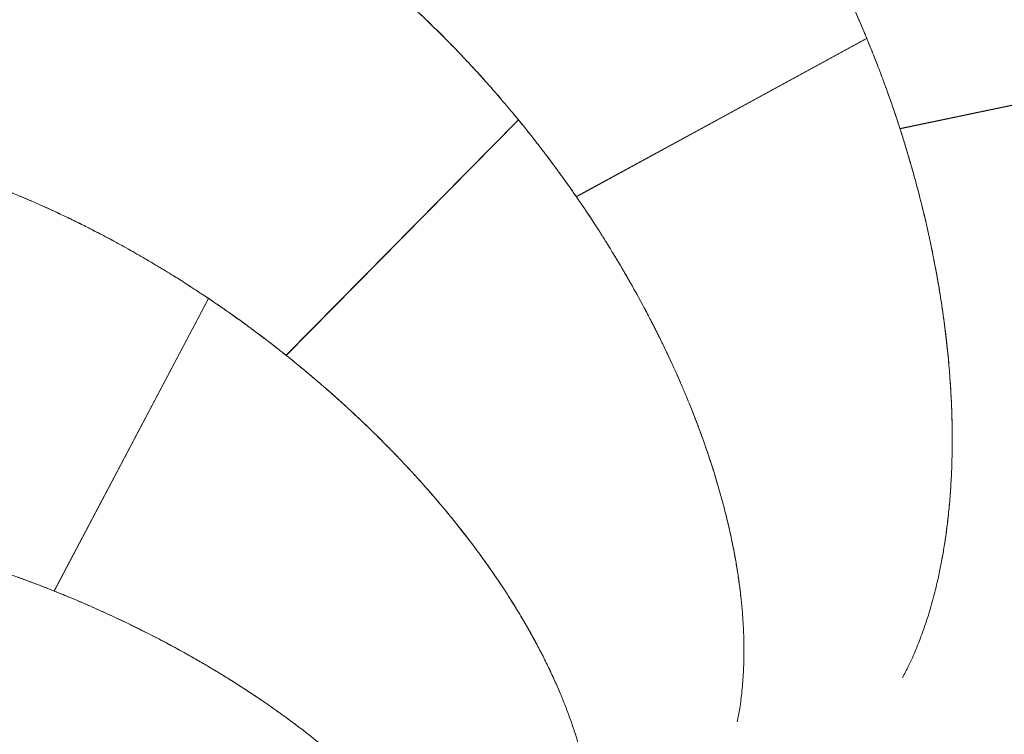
# Model space of a CAD drawing. Extents: x 5459245 to 5462690, y 5971016 to 5972523.
# Tile 48 of 198: x 5462441.603 to 5462442.209, y 5972214.331 to 5972214.771. Entities that reach past the tile are written whole.
import ezdxf

# ---------------------------------------------------------------- set-up
doc = ezdxf.new("R2010")
doc.units = 0
doc.layers.add('A_MAŁA ARCHITEKTURA', color=195, linetype='CONTINUOUS', lineweight=9)
doc.layers.add('ADT CCTV', color=102, linetype='CONTINUOUS')

# ---------------------------------------------------------------- blocks, each defined once
blk = doc.blocks.new('MEGA')
at = {"layer": 'A_MAŁA ARCHITEKTURA'}
for p, q in [((5462444.12677, 5972219.62936), (5462443.92356, 5972219.61601)), ((5462444.12677, 5972219.62929), (5462443.92357, 5972219.61595)), ((5462444.12571, 5972219.62929), (5462443.92373, 5972219.61602)), ((5462444.12573, 5972219.62929), (5462444.12677, 5972219.62936)), ((5462443.92464, 5972219.61608), (5462443.92479, 5972219.61603)), ((5462443.92476, 5972219.61609), (5462443.9249, 5972219.61603)), ((5462443.92511, 5972219.61611), (5462443.92525, 5972219.61606)), ((5462444.32039, 5972219.52438), (5462444.12199, 5972219.57028)), ((5462444.32041, 5972219.52444), (5462444.122, 5972219.57035)), ((5462444.31939, 5972219.52468), (5462444.12216, 5972219.57031)), ((5462444.12305, 5972219.5701), (5462444.12318, 5972219.57001)), ((5462444.12316, 5972219.57008), (5462444.12329, 5972219.56998)), ((5462444.12351, 5972219.57), (5462444.12363, 5972219.5699)), ((5462444.31939, 5972219.52468), (5462444.32041, 5972219.52444)), ((5462444.47545, 5972219.36803), (5462444.29876, 5972219.46927)), ((5462444.47549, 5972219.36808), (5462444.29879, 5972219.46933)), ((5462444.47459, 5972219.3686), (5462444.29894, 5972219.46924)), ((5462444.29973, 5972219.46879), (5462444.29982, 5972219.46866)), ((5462444.29983, 5972219.46873), (5462444.29992, 5972219.4686)), ((5462444.30014, 5972219.46856), (5462444.30023, 5972219.46843)), ((5462444.47459, 5972219.3686), (5462444.47549, 5972219.36808)), ((5462444.57876, 5972219.17355), (5462444.43884, 5972219.3215)), ((5462444.57882, 5972219.17359), (5462444.43888, 5972219.32155)), ((5462444.5781, 5972219.17435), (5462444.439, 5972219.32143)), ((5462444.43963, 5972219.32076), (5462444.43968, 5972219.32062)), ((5462444.43971, 5972219.32068), (5462444.43975, 5972219.32054)), ((5462444.43995, 5972219.32043), (5462444.44, 5972219.32028))]:
    blk.add_line(p, q, dxfattribs=at)
for points, knots in [([(5462444.12677, 5972219.62936), (5462444.12692, 5972219.63363), (5462444.12721, 5972219.64183), (5462444.12737, 5972219.65362), (5462444.12736, 5972219.6651), (5462444.12715, 5972219.67674), (5462444.12674, 5972219.68865), (5462444.12611, 5972219.70074), (5462444.12536, 5972219.71153), (5462444.12454, 5972219.72117), (5462444.12373, 5972219.72935), (5462444.12284, 5972219.73734), (5462444.12188, 5972219.74512), (5462444.12084, 5972219.7527), (5462444.11974, 5972219.76008), (5462444.11858, 5972219.76726), (5462444.11699, 5972219.7764), (5462444.11487, 5972219.78739), (5462444.1121, 5972219.80008), (5462444.10914, 5972219.81227), (5462444.10599, 5972219.82398), (5462444.1026, 5972219.83541), (5462444.09901, 5972219.84649), (5462444.09522, 5972219.85722), (5462444.09129, 5972219.86742), (5462444.08722, 5972219.8772), (5462444.083, 5972219.88656), (5462444.07763, 5972219.89762), (5462444.07095, 5972219.91004), (5462444.0628, 5972219.92339), (5462444.05426, 5972219.93569), (5462444.04531, 5972219.947), (5462444.03595, 5972219.95731), (5462444.02626, 5972219.96651), (5462444.01624, 5972219.97461), (5462444.00592, 5972219.9816), (5462443.99532, 5972219.98744), (5462443.98452, 5972219.99209), (5462443.97353, 5972219.99556), (5462443.96237, 5972219.99781), (5462443.95112, 5972219.99893), (5462443.94357, 5972219.99866), (5462443.93982, 5972219.99853)], [0, 0, 0, 0, 0.0213972, 0.0411591, 0.0592855, 0.0792789, 0.1000592, 0.1198733, 0.141168, 0.1556784, 0.1699333, 0.1839327, 0.1976766, 0.211165, 0.224398, 0.2373756, 0.2500978, 0.2744275, 0.2983038, 0.3217267, 0.3446963, 0.3672129, 0.3906126, 0.4130708, 0.4352577, 0.4571737, 0.4788188, 0.5001934, 0.5365127, 0.5723565, 0.6077258, 0.6433165, 0.6792622, 0.7149141, 0.7502736, 0.7861858, 0.8219482, 0.8575626, 0.8931887, 0.9289248, 0.9646467, 1, 1, 1, 1]), ([(5462443.94404, 5972219.99858), (5462443.94549, 5972219.99866), (5462443.95073, 5972219.99893), (5462443.95969, 5972219.99814), (5462443.97041, 5972219.9963), (5462443.98053, 5972219.99344), (5462443.99006, 5972219.98981), (5462443.99945, 5972219.98527), (5462444.00864, 5972219.97984), (5462444.01761, 5972219.97354), (5462444.02634, 5972219.96638), (5462444.03489, 5972219.95833), (5462444.04284, 5972219.94979), (5462444.05023, 5972219.94088), (5462444.05708, 5972219.93171), (5462444.06373, 5972219.92184), (5462444.07012, 5972219.91137), (5462444.07548, 5972219.90165), (5462444.07993, 5972219.89293), (5462444.08358, 5972219.88528), (5462444.08714, 5972219.87734), (5462444.0906, 5972219.86911), (5462444.09394, 5972219.86059), (5462444.09736, 5972219.85124), (5462444.10083, 5972219.84098), (5462444.10432, 5972219.82974), (5462444.10763, 5972219.81801), (5462444.11075, 5972219.8058), (5462444.11359, 5972219.79343), (5462444.11578, 5972219.78272), (5462444.11744, 5972219.77381), (5462444.11871, 5972219.76651), (5462444.11991, 5972219.75901), (5462444.12104, 5972219.75133), (5462444.1221, 5972219.74345), (5462444.12307, 5972219.73538), (5462444.12396, 5972219.72713), (5462444.12484, 5972219.71786), (5462444.12567, 5972219.70746), (5462444.1264, 5972219.69581), (5462444.12692, 5972219.68413), (5462444.12725, 5972219.67242), (5462444.12739, 5972219.6606), (5462444.12733, 5972219.64876), (5462444.12711, 5972219.63894), (5462444.12686, 5972219.63131), (5462444.12667, 5972219.6269), (5462444.12653, 5972219.62381), (5462444.12645, 5972219.62216), (5462444.12636, 5972219.62048), (5462444.12627, 5972219.61878), (5462444.12619, 5972219.61733), (5462444.1261, 5972219.61584), (5462444.12599, 5972219.61397), (5462444.12581, 5972219.6111), (5462444.12555, 5972219.60716), (5462444.12515, 5972219.60173), (5462444.12464, 5972219.59554), (5462444.12406, 5972219.58926), (5462444.12352, 5972219.5838), (5462444.123, 5972219.57895), (5462444.1225, 5972219.57451), (5462444.12216, 5972219.57169), (5462444.122, 5972219.57035)], [0, 0, 0, 0, 0.012511, 0.045423, 0.078322, 0.106997, 0.135756, 0.164599, 0.193529, 0.222051, 0.250759, 0.279654, 0.308736, 0.334114, 0.359739, 0.385612, 0.411733, 0.437377, 0.45394, 0.470663, 0.487546, 0.504589, 0.521793, 0.539157, 0.559828, 0.580883, 0.60232, 0.62414, 0.646343, 0.667275, 0.679329, 0.691592, 0.704066, 0.716748, 0.729641, 0.742743, 0.756056, 0.769578, 0.787258, 0.805647, 0.824745, 0.842192, 0.860412, 0.87977, 0.897151, 0.905817, 0.915036, 0.917541, 0.920085, 0.922666, 0.925285, 0.927942, 0.929372, 0.93215, 0.936569, 0.942631, 0.950334, 0.961644, 0.97125, 0.979394, 0.9869, 0.993769, 1, 1, 1, 1]), ([(5462443.737, 5972219.95697), (5462443.73754, 5972219.95666), (5462443.74201, 5972219.9541), (5462443.7504, 5972219.94822), (5462443.76216, 5972219.93924), (5462443.77383, 5972219.92906), (5462443.78528, 5972219.91792), (5462443.79651, 5972219.90582), (5462443.80759, 5972219.89268), (5462443.8168, 5972219.88068), (5462443.82419, 5972219.87035), (5462443.82985, 5972219.86207), (5462443.83547, 5972219.85344), (5462443.84106, 5972219.84443), (5462443.84662, 5972219.83504), (5462443.85198, 5972219.82551), (5462443.85774, 5972219.81481), (5462443.86387, 5972219.80277), (5462443.87047, 5972219.78893), (5462443.87701, 5972219.77428), (5462443.88216, 5972219.76188), (5462443.88602, 5972219.75208), (5462443.88868, 5972219.7451), (5462443.89133, 5972219.73792), (5462443.89395, 5972219.73055), (5462443.89644, 5972219.7233), (5462443.89876, 5972219.71627), (5462443.90096, 5972219.7094), (5462443.90313, 5972219.70235), (5462443.90528, 5972219.69512), (5462443.90723, 5972219.68827), (5462443.90886, 5972219.68234), (5462443.91024, 5972219.67719), (5462443.91153, 5972219.67223), (5462443.91287, 5972219.66691), (5462443.91425, 5972219.66124), (5462443.91572, 5972219.65495), (5462443.91725, 5972219.64816), (5462443.91878, 5972219.64105), (5462443.92015, 5972219.63432), (5462443.92132, 5972219.62833), (5462443.92226, 5972219.62333), (5462443.92298, 5972219.61934), (5462443.92339, 5972219.61701), (5462443.92356, 5972219.61601)], [0, 0, 0, 0, 0.006455, 0.05316, 0.100258, 0.14794, 0.195202, 0.24177, 0.289219, 0.33755, 0.363219, 0.389002, 0.415191, 0.441788, 0.468793, 0.496205, 0.521963, 0.556823, 0.592898, 0.630187, 0.668691, 0.685379, 0.702257, 0.719574, 0.737329, 0.755149, 0.771234, 0.787043, 0.803479, 0.82054, 0.837363, 0.850853, 0.86142, 0.872763, 0.884882, 0.897777, 0.911447, 0.927634, 0.943885, 0.959612, 0.973087, 0.98431, 0.993281, 1, 1, 1, 1]), ([(5462444.32041, 5972219.52444), (5462444.32112, 5972219.52653), (5462444.32254, 5972219.53065), (5462444.32454, 5972219.53672), (5462444.32643, 5972219.54259), (5462444.3282, 5972219.54827), (5462444.32986, 5972219.55373), (5462444.33141, 5972219.55899), (5462444.33287, 5972219.56409), (5462444.33448, 5972219.56989), (5462444.33623, 5972219.57641), (5462444.33808, 5972219.58359), (5462444.33979, 5972219.59058), (5462444.3414, 5972219.59744), (5462444.34322, 5972219.60554), (5462444.34516, 5972219.61483), (5462444.34716, 5972219.6252), (5462444.34898, 5972219.63557), (5462444.35063, 5972219.64601), (5462444.35211, 5972219.65654), (5462444.35375, 5972219.66999), (5462444.35529, 5972219.6861), (5462444.35643, 5972219.70515), (5462444.35686, 5972219.72387), (5462444.35654, 5972219.74219), (5462444.35549, 5972219.75986), (5462444.35373, 5972219.77699), (5462444.35122, 5972219.79354), (5462444.348, 5972219.80932), (5462444.34408, 5972219.82437), (5462444.33945, 5972219.83866), (5462444.33414, 5972219.85208), (5462444.32817, 5972219.86462), (5462444.32155, 5972219.87624), (5462444.31427, 5972219.88693), (5462444.30641, 5972219.89659), (5462444.29797, 5972219.90522), (5462444.28896, 5972219.9128), (5462444.27943, 5972219.9193), (5462444.26941, 5972219.92467), (5462444.25897, 5972219.92899), (5462444.25166, 5972219.93092), (5462444.24802, 5972219.93187)], [0, 0, 0, 0, 0.011076, 0.021782, 0.032117, 0.042081, 0.051675, 0.060898, 0.06975, 0.078515, 0.091423, 0.104012, 0.116284, 0.128237, 0.140181, 0.159016, 0.177349, 0.195179, 0.214272, 0.233261, 0.251909, 0.287253, 0.321712, 0.358359, 0.394145, 0.429072, 0.46504, 0.501024, 0.536415, 0.571868, 0.607918, 0.643563, 0.678823, 0.714842, 0.75061, 0.786127, 0.821817, 0.8576, 0.893276, 0.928889, 0.964588, 1, 1, 1, 1]), ([(5462444.32909, 5972219.86228), (5462444.33032, 5972219.85984), (5462444.33315, 5972219.85425), (5462444.33707, 5972219.84478), (5462444.341, 5972219.83404), (5462444.34451, 5972219.82266), (5462444.3476, 5972219.8108), (5462444.34993, 5972219.79995), (5462444.35167, 5972219.79031), (5462444.35296, 5972219.78194), (5462444.35408, 5972219.77331), (5462444.35501, 5972219.76443), (5462444.35575, 5972219.7553), (5462444.35632, 5972219.74536), (5462444.35669, 5972219.73454), (5462444.35678, 5972219.72277), (5462444.35656, 5972219.71059), (5462444.35602, 5972219.698), (5462444.35516, 5972219.68533), (5462444.35417, 5972219.67444), (5462444.35319, 5972219.66544), (5462444.35229, 5972219.65808), (5462444.35128, 5972219.65056), (5462444.35014, 5972219.64287), (5462444.34887, 5972219.63502), (5462444.34748, 5972219.62702), (5462444.34595, 5972219.61886), (5462444.34411, 5972219.60974), (5462444.3419, 5972219.59955), (5462444.33924, 5972219.58819), (5462444.33642, 5972219.57706), (5462444.33348, 5972219.56619), (5462444.3304, 5972219.55546), (5462444.32693, 5972219.54407), (5462444.32367, 5972219.53403), (5462444.32092, 5972219.5259), (5462444.31898, 5972219.52034), (5462444.31714, 5972219.51518), (5462444.31517, 5972219.50978), (5462444.31279, 5972219.50344), (5462444.31016, 5972219.49663), (5462444.30748, 5972219.4899), (5462444.30498, 5972219.48379), (5462444.30271, 5972219.47838), (5462444.30067, 5972219.47363), (5462444.29939, 5972219.47069), (5462444.29879, 5972219.46933)], [0, 0, 0, 0, 0.027644, 0.063341, 0.099386, 0.13578, 0.172522, 0.208595, 0.231893, 0.255416, 0.279165, 0.303138, 0.327337, 0.351762, 0.380839, 0.410455, 0.44061, 0.471303, 0.502534, 0.531978, 0.548933, 0.566183, 0.583729, 0.601569, 0.619704, 0.638134, 0.65686, 0.67588, 0.700727, 0.726569, 0.753405, 0.776609, 0.800632, 0.826547, 0.854354, 0.869363, 0.882317, 0.892531, 0.904952, 0.919579, 0.936413, 0.952277, 0.966485, 0.979175, 0.990346, 1, 1, 1, 1]), ([(5462444.47549, 5972219.36808), (5462444.47798, 5972219.37155), (5462444.48276, 5972219.37823), (5462444.48941, 5972219.38797), (5462444.49574, 5972219.39754), (5462444.50201, 5972219.40734), (5462444.50825, 5972219.4175), (5462444.51436, 5972219.42782), (5462444.52003, 5972219.43781), (5462444.52533, 5972219.44753), (5462444.53021, 5972219.45683), (5462444.53491, 5972219.46617), (5462444.53944, 5972219.47555), (5462444.54375, 5972219.48487), (5462444.54828, 5972219.49514), (5462444.55296, 5972219.50634), (5462444.55767, 5972219.51844), (5462444.56194, 5972219.53024), (5462444.56579, 5972219.54173), (5462444.56929, 5972219.55313), (5462444.57242, 5972219.56435), (5462444.57519, 5972219.57538), (5462444.57757, 5972219.58605), (5462444.57958, 5972219.59646), (5462444.58124, 5972219.60659), (5462444.58288, 5972219.61877), (5462444.58418, 5972219.63282), (5462444.58477, 5972219.64844), (5462444.58446, 5972219.66341), (5462444.58326, 5972219.67779), (5462444.58116, 5972219.69155), (5462444.57817, 5972219.70458), (5462444.57431, 5972219.71687), (5462444.56957, 5972219.7284), (5462444.56396, 5972219.73913), (5462444.55754, 5972219.74897), (5462444.5503, 5972219.75794), (5462444.54224, 5972219.76598), (5462444.53349, 5972219.77314), (5462444.52705, 5972219.77709), (5462444.52385, 5972219.77905)], [0, 0, 0, 0, 0.021397, 0.041159, 0.059286, 0.079279, 0.100059, 0.119873, 0.140602, 0.159131, 0.177132, 0.195353, 0.213998, 0.232246, 0.250097, 0.274426, 0.298303, 0.321726, 0.344695, 0.367212, 0.390612, 0.41307, 0.435257, 0.457173, 0.478818, 0.500193, 0.536512, 0.572356, 0.607725, 0.643316, 0.679262, 0.714914, 0.750273, 0.786185, 0.821948, 0.857562, 0.893189, 0.928925, 0.964647, 1, 1, 1, 1]), ([(5462444.58137, 5972219.68902), (5462444.58184, 5972219.68633), (5462444.58293, 5972219.68016), (5462444.58396, 5972219.66996), (5462444.58461, 5972219.65854), (5462444.58469, 5972219.64663), (5462444.58422, 5972219.63438), (5462444.58332, 5972219.62332), (5462444.5822, 5972219.6136), (5462444.58102, 5972219.6052), (5462444.57959, 5972219.59662), (5462444.57792, 5972219.58785), (5462444.57599, 5972219.5789), (5462444.57368, 5972219.56922), (5462444.5709, 5972219.55875), (5462444.56759, 5972219.54746), (5462444.56386, 5972219.53585), (5462444.55971, 5972219.52396), (5462444.55523, 5972219.51208), (5462444.55113, 5972219.50194), (5462444.54759, 5972219.4936), (5462444.54461, 5972219.48682), (5462444.54147, 5972219.47991), (5462444.53816, 5972219.47288), (5462444.53468, 5972219.46573), (5462444.53103, 5972219.45847), (5462444.52721, 5972219.4511), (5462444.52227, 5972219.44187), (5462444.51599, 5972219.43061), (5462444.50833, 5972219.41758), (5462444.5017, 5972219.40686), (5462444.49638, 5972219.39855), (5462444.49233, 5972219.39236), (5462444.48814, 5972219.38612), (5462444.48413, 5972219.38026), (5462444.48061, 5972219.37523), (5462444.4775, 5972219.37086), (5462444.47449, 5972219.36669), (5462444.47124, 5972219.36225), (5462444.46775, 5972219.35755), (5462444.46383, 5972219.35238), (5462444.45955, 5972219.34684), (5462444.45503, 5972219.34111), (5462444.45073, 5972219.33576), (5462444.44687, 5972219.33105), (5462444.44364, 5972219.32717), (5462444.44105, 5972219.32409), (5462444.43953, 5972219.32231), (5462444.43888, 5972219.32155)], [0, 0, 0, 0, 0.027644, 0.063342, 0.099386, 0.13578, 0.172523, 0.208595, 0.231893, 0.255417, 0.279165, 0.303138, 0.327337, 0.351762, 0.38084, 0.410456, 0.44061, 0.471303, 0.502534, 0.531979, 0.548934, 0.566184, 0.583729, 0.601569, 0.619704, 0.638135, 0.65686, 0.675881, 0.708576, 0.742974, 0.776038, 0.791558, 0.807685, 0.82442, 0.840635, 0.853931, 0.864329, 0.875478, 0.887378, 0.900028, 0.91343, 0.929443, 0.945359, 0.96074, 0.973896, 0.984824, 0.993525, 1, 1, 1, 1]), ([(5462443.84617, 5972219.24833), (5462443.84824, 5972219.24991), (5462443.8531, 5972219.25361), (5462443.86041, 5972219.26044), (5462443.86814, 5972219.26866), (5462443.87555, 5972219.27776), (5462443.88232, 5972219.28727), (5462443.88848, 5972219.29708), (5462443.89406, 5972219.30707), (5462443.89937, 5972219.31773), (5462443.90433, 5972219.32895), (5462443.90837, 5972219.33928), (5462443.91164, 5972219.34851), (5462443.91426, 5972219.35657), (5462443.91675, 5972219.36491), (5462443.91909, 5972219.37352), (5462443.92129, 5972219.38241), (5462443.92346, 5972219.39213), (5462443.92556, 5972219.40275), (5462443.92754, 5972219.41435), (5462443.92929, 5972219.42641), (5462443.93079, 5972219.43893), (5462443.93198, 5972219.45157), (5462443.93275, 5972219.46248), (5462443.93323, 5972219.47152), (5462443.93353, 5972219.47893), (5462443.93374, 5972219.48651), (5462443.93385, 5972219.49428), (5462443.93387, 5972219.50223), (5462443.93378, 5972219.51036), (5462443.93358, 5972219.51866), (5462443.93319, 5972219.52912), (5462443.93249, 5972219.54199), (5462443.93133, 5972219.55706), (5462443.93008, 5972219.5696), (5462443.92895, 5972219.57941), (5462443.92803, 5972219.58674), (5462443.92701, 5972219.59423), (5462443.92597, 5972219.60128), (5462443.92501, 5972219.60734), (5462443.92415, 5972219.61259), (5462443.92328, 5972219.61764), (5462443.92232, 5972219.62303), (5462443.92124, 5972219.62876), (5462443.92, 5972219.63508), (5462443.91861, 5972219.64188), (5462443.91707, 5972219.64897), (5462443.91556, 5972219.65566), (5462443.91416, 5972219.66161), (5462443.91295, 5972219.66656), (5462443.91196, 5972219.67052), (5462443.91136, 5972219.67283), (5462443.91111, 5972219.67382)], [0, 0, 0, 0, 0.025554, 0.06002, 0.094708, 0.12962, 0.164757, 0.195422, 0.226385, 0.257646, 0.289207, 0.320192, 0.340204, 0.360411, 0.38081, 0.401403, 0.42219, 0.443171, 0.468148, 0.493587, 0.51949, 0.545855, 0.572682, 0.597974, 0.612538, 0.627355, 0.642426, 0.657751, 0.673329, 0.689161, 0.705246, 0.721585, 0.749669, 0.779217, 0.807618, 0.820949, 0.834802, 0.849178, 0.863333, 0.874642, 0.883507, 0.893027, 0.903203, 0.914034, 0.925521, 0.939056, 0.952687, 0.965895, 0.97723, 0.986693, 0.994283, 1, 1, 1, 1]), ([(5462443.9814, 5972219.26289), (5462443.98359, 5972219.26456), (5462443.9886, 5972219.26835), (5462443.9963, 5972219.27515), (5462444.00454, 5972219.28308), (5462444.0127, 5972219.29176), (5462444.02068, 5972219.30107), (5462444.02754, 5972219.3098), (5462444.03333, 5972219.31769), (5462444.03817, 5972219.32465), (5462444.04296, 5972219.33191), (5462444.04769, 5972219.33948), (5462444.05237, 5972219.34736), (5462444.05725, 5972219.35603), (5462444.06233, 5972219.3656), (5462444.06758, 5972219.37613), (5462444.07273, 5972219.38717), (5462444.07778, 5972219.39872), (5462444.08257, 5972219.41048), (5462444.08646, 5972219.4207), (5462444.08953, 5972219.42922), (5462444.09195, 5972219.43623), (5462444.09434, 5972219.44343), (5462444.0967, 5972219.45083), (5462444.09901, 5972219.45844), (5462444.10127, 5972219.46624), (5462444.10348, 5972219.47425), (5462444.10583, 5972219.48325), (5462444.10832, 5972219.49338), (5462444.11092, 5972219.50476), (5462444.11332, 5972219.51621), (5462444.11553, 5972219.52771), (5462444.11757, 5972219.53935), (5462444.11941, 5972219.55101), (5462444.12078, 5972219.56078), (5462444.12178, 5972219.56851), (5462444.12254, 5972219.57481), (5462444.12326, 5972219.58136), (5462444.12393, 5972219.58787), (5462444.12451, 5972219.59417), (5462444.12498, 5972219.59965), (5462444.12535, 5972219.60445), (5462444.12564, 5972219.60859), (5462444.12591, 5972219.61266), (5462444.12615, 5972219.6165), (5462444.12636, 5972219.62036), (5462444.12657, 5972219.62457), (5462444.1267, 5972219.62764), (5462444.12677, 5972219.62929)], [0, 0, 0, 0, 0.027831, 0.063523, 0.099562, 0.135948, 0.172682, 0.208747, 0.23204, 0.255559, 0.279303, 0.303272, 0.327466, 0.351886, 0.380958, 0.410568, 0.440716, 0.471404, 0.502629, 0.532067, 0.549019, 0.566265, 0.583807, 0.601644, 0.619776, 0.638203, 0.656925, 0.675942, 0.700806, 0.726668, 0.753528, 0.778062, 0.803686, 0.830912, 0.855057, 0.867869, 0.881588, 0.896215, 0.910645, 0.923953, 0.937261, 0.946224, 0.955186, 0.964149, 0.972656, 0.980114, 0.989229, 1, 1, 1, 1]), ([(5462443.92357, 5972219.61595), (5462443.92423, 5972219.61206), (5462443.92557, 5972219.60409), (5462443.92731, 5972219.59222), (5462443.92883, 5972219.58058), (5462443.92996, 5972219.57064), (5462443.93082, 5972219.5621), (5462443.93148, 5972219.55479), (5462443.93206, 5972219.54749), (5462443.93255, 5972219.54039), (5462443.93304, 5972219.53208), (5462443.93347, 5972219.52243), (5462443.93377, 5972219.51151), (5462443.93388, 5972219.50074), (5462443.93382, 5972219.49029), (5462443.93358, 5972219.48016), (5462443.93315, 5972219.46944), (5462443.93245, 5972219.45771), (5462443.9314, 5972219.44503), (5462443.93004, 5972219.43235), (5462443.92842, 5972219.42013), (5462443.92656, 5972219.40836), (5462443.92447, 5972219.39702), (5462443.92214, 5972219.38603), (5462443.91958, 5972219.37535), (5462443.91679, 5972219.36501), (5462443.9138, 5972219.35507), (5462443.91015, 5972219.34412), (5462443.90568, 5972219.3322), (5462443.90025, 5972219.31956), (5462443.89437, 5972219.30761), (5462443.88812, 5972219.29644), (5462443.88146, 5972219.28597), (5462443.87437, 5972219.27623), (5462443.86692, 5972219.26727), (5462443.85875, 5972219.25882), (5462443.85185, 5972219.25247), (5462443.84738, 5972219.24926), (5462443.84616, 5972219.24839)], [0, 0, 0, 0, 0.024735, 0.050614, 0.075464, 0.098764, 0.113977, 0.129956, 0.145558, 0.160783, 0.175632, 0.199175, 0.223275, 0.246857, 0.26992, 0.292466, 0.314494, 0.342204, 0.372488, 0.402242, 0.431466, 0.460159, 0.488323, 0.51617, 0.544195, 0.571901, 0.599288, 0.626355, 0.665088, 0.704667, 0.743815, 0.782535, 0.821398, 0.860785, 0.899911, 0.938775, 0.983331, 1, 1, 1, 1]), ([(5462444.12199, 5972219.57028), (5462444.12145, 5972219.56605), (5462444.12041, 5972219.5579), (5462444.11867, 5972219.54624), (5462444.11681, 5972219.53491), (5462444.11474, 5972219.52346), (5462444.11241, 5972219.51177), (5462444.10984, 5972219.49993), (5462444.10736, 5972219.4894), (5462444.105, 5972219.48002), (5462444.10288, 5972219.47207), (5462444.10072, 5972219.46433), (5462444.09852, 5972219.4568), (5462444.09627, 5972219.44949), (5462444.094, 5972219.44238), (5462444.0917, 5972219.43549), (5462444.08865, 5972219.42672), (5462444.08479, 5972219.41621), (5462444.08002, 5972219.40413), (5462444.07513, 5972219.39257), (5462444.07013, 5972219.38152), (5462444.06495, 5972219.37078), (5462444.05963, 5972219.36042), (5462444.05415, 5972219.35045), (5462444.04864, 5972219.341), (5462444.04303, 5972219.33202), (5462444.03817, 5972219.3246), (5462444.03512, 5972219.32032), (5462444.03401, 5972219.31876)], [0, 0, 0, 0, 0.0435655, 0.0837972, 0.120695, 0.1613976, 0.2037026, 0.2440393, 0.2873919, 0.3169331, 0.3459538, 0.3744541, 0.402434, 0.4298936, 0.4568329, 0.4832519, 0.5091507, 0.5586821, 0.6072899, 0.6549744, 0.7017359, 0.7475747, 0.795212, 0.8409327, 0.8861011, 0.9307177, 0.9747828, 1, 1, 1, 1]), ([(5462444.57882, 5972219.17359), (5462444.5822, 5972219.1762), (5462444.5887, 5972219.18121), (5462444.59788, 5972219.18861), (5462444.60671, 5972219.19595), (5462444.61554, 5972219.20353), (5462444.62445, 5972219.21144), (5462444.63336, 5972219.21964), (5462444.64119, 5972219.22711), (5462444.64808, 5972219.2339), (5462444.65387, 5972219.23974), (5462444.65945, 5972219.24551), (5462444.66483, 5972219.25122), (5462444.67001, 5972219.25686), (5462444.67499, 5972219.26241), (5462444.67977, 5972219.26788), (5462444.6858, 5972219.27495), (5462444.69291, 5972219.28359), (5462444.70091, 5972219.29381), (5462444.70841, 5972219.30388), (5462444.71541, 5972219.31377), (5462444.72206, 5972219.32368), (5462444.7283, 5972219.3335), (5462444.73413, 5972219.34327), (5462444.73949, 5972219.3528), (5462444.74442, 5972219.36218), (5462444.74894, 5972219.3714), (5462444.75402, 5972219.38259), (5462444.75933, 5972219.39566), (5462444.7644, 5972219.41046), (5462444.76843, 5972219.42487), (5462444.77143, 5972219.43899), (5462444.77339, 5972219.45277), (5462444.77429, 5972219.46611), (5462444.77414, 5972219.47899), (5462444.77294, 5972219.49139), (5462444.77067, 5972219.50328), (5462444.76736, 5972219.51457), (5462444.76302, 5972219.52524), (5462444.75763, 5972219.53527), (5462444.75132, 5972219.54465), (5462444.7463, 5972219.55029), (5462444.7438, 5972219.55309)], [0, 0, 0, 0, 0.021397, 0.041159, 0.059285, 0.079279, 0.100059, 0.119873, 0.141168, 0.155678, 0.169933, 0.183933, 0.197677, 0.211165, 0.224398, 0.237376, 0.250098, 0.274428, 0.298304, 0.321727, 0.344696, 0.367213, 0.390613, 0.413071, 0.435258, 0.457174, 0.478819, 0.500193, 0.536513, 0.572356, 0.607726, 0.643316, 0.679262, 0.714914, 0.750274, 0.786186, 0.821948, 0.857563, 0.893189, 0.928925, 0.964647, 1, 1, 1, 1]), ([(5462444.0754, 5972219.21557), (5462444.07798, 5972219.21653), (5462444.08387, 5972219.21872), (5462444.09321, 5972219.22301), (5462444.10339, 5972219.22822), (5462444.1137, 5972219.23417), (5462444.12403, 5972219.24077), (5462444.13312, 5972219.24715), (5462444.14094, 5972219.25304), (5462444.14758, 5972219.2583), (5462444.15427, 5972219.26387), (5462444.16099, 5972219.26975), (5462444.16773, 5972219.27594), (5462444.17491, 5972219.28284), (5462444.18254, 5972219.29053), (5462444.19061, 5972219.2991), (5462444.19873, 5972219.30818), (5462444.20689, 5972219.31778), (5462444.21488, 5972219.32766), (5462444.22155, 5972219.33632), (5462444.22695, 5972219.34359), (5462444.2313, 5972219.34959), (5462444.23567, 5972219.3558), (5462444.24006, 5972219.36221), (5462444.24446, 5972219.36882), (5462444.24888, 5972219.37564), (5462444.25331, 5972219.38267), (5462444.25877, 5972219.3916), (5462444.26531, 5972219.40271), (5462444.27267, 5972219.41591), (5462444.27857, 5972219.42705), (5462444.28304, 5972219.43584), (5462444.28633, 5972219.44247), (5462444.2896, 5972219.44924), (5462444.29262, 5972219.45566), (5462444.29518, 5972219.46124), (5462444.29738, 5972219.46612), (5462444.29946, 5972219.47083), (5462444.30165, 5972219.47588), (5462444.30393, 5972219.48127), (5462444.30641, 5972219.48727), (5462444.30902, 5972219.49375), (5462444.31167, 5972219.50053), (5462444.31411, 5972219.50694), (5462444.31622, 5972219.51265), (5462444.31794, 5972219.51741), (5462444.31928, 5972219.52121), (5462444.32006, 5972219.52343), (5462444.32039, 5972219.52438)], [0, 0, 0, 0, 0.027831, 0.063523, 0.099562, 0.135948, 0.172683, 0.208747, 0.232041, 0.255559, 0.279303, 0.303272, 0.327467, 0.351887, 0.380958, 0.410568, 0.440717, 0.471404, 0.50263, 0.532068, 0.549019, 0.566266, 0.583808, 0.601644, 0.619776, 0.638203, 0.656926, 0.675943, 0.708631, 0.743023, 0.77608, 0.791596, 0.80772, 0.824452, 0.840664, 0.853951, 0.864345, 0.875491, 0.88739, 0.900041, 0.913444, 0.929426, 0.945302, 0.960657, 0.973804, 0.984744, 0.993476, 1, 1, 1, 1]), ([(5462444.29876, 5972219.46927), (5462444.29703, 5972219.46537), (5462444.29368, 5972219.45787), (5462444.28865, 5972219.4472), (5462444.28359, 5972219.4369), (5462444.2783, 5972219.42653), (5462444.2727, 5972219.41601), (5462444.26682, 5972219.40542), (5462444.26141, 5972219.39606), (5462444.25643, 5972219.38775), (5462444.25211, 5972219.38075), (5462444.24781, 5972219.37397), (5462444.24352, 5972219.3674), (5462444.23926, 5972219.36104), (5462444.23503, 5972219.3549), (5462444.23084, 5972219.34896), (5462444.22539, 5972219.34144), (5462444.21866, 5972219.3325), (5462444.2106, 5972219.32231), (5462444.20258, 5972219.31266), (5462444.19461, 5972219.30352), (5462444.18655, 5972219.29473), (5462444.17846, 5972219.28636), (5462444.17033, 5972219.27839), (5462444.16233, 5972219.27094), (5462444.15437, 5972219.26395), (5462444.14757, 5972219.25826), (5462444.14341, 5972219.25504), (5462444.1419, 5972219.25387)], [0, 0, 0, 0, 0.043566, 0.083797, 0.120695, 0.161398, 0.203703, 0.244039, 0.287392, 0.316933, 0.345954, 0.374454, 0.402434, 0.429894, 0.456833, 0.483252, 0.509151, 0.558682, 0.60729, 0.654974, 0.701736, 0.747575, 0.795212, 0.840933, 0.886101, 0.930718, 0.974783, 1, 1, 1, 1]), ([(5462444.15172, 5972219.14312), (5462444.15447, 5972219.1433), (5462444.16075, 5972219.14369), (5462444.17092, 5972219.1451), (5462444.18217, 5972219.14715), (5462444.19377, 5972219.14987), (5462444.20557, 5972219.15321), (5462444.21611, 5972219.15669), (5462444.2253, 5972219.16006), (5462444.23317, 5972219.16318), (5462444.24118, 5972219.16659), (5462444.24931, 5972219.17028), (5462444.25756, 5972219.17426), (5462444.26643, 5972219.17879), (5462444.27595, 5972219.18395), (5462444.28615, 5972219.18982), (5462444.29655, 5972219.19617), (5462444.30714, 5972219.203), (5462444.31763, 5972219.21015), (5462444.32652, 5972219.21652), (5462444.33379, 5972219.22192), (5462444.33969, 5972219.22641), (5462444.34566, 5972219.23109), (5462444.35172, 5972219.23596), (5462444.35785, 5972219.24102), (5462444.36405, 5972219.24627), (5462444.37031, 5972219.25172), (5462444.37812, 5972219.2587), (5462444.38759, 5972219.26745), (5462444.39845, 5972219.27796), (5462444.40731, 5972219.28692), (5462444.41414, 5972219.29405), (5462444.4192, 5972219.29944), (5462444.42428, 5972219.30497), (5462444.42903, 5972219.31025), (5462444.43309, 5972219.31485), (5462444.43661, 5972219.31889), (5462444.43996, 5972219.3228), (5462444.44351, 5972219.32701), (5462444.44725, 5972219.33151), (5462444.45135, 5972219.33653), (5462444.45573, 5972219.34198), (5462444.46023, 5972219.34771), (5462444.46441, 5972219.35314), (5462444.46807, 5972219.35799), (5462444.47109, 5972219.36206), (5462444.47348, 5972219.36531), (5462444.47486, 5972219.36721), (5462444.47545, 5972219.36803)], [0, 0, 0, 0, 0.0278314, 0.0635235, 0.0995622, 0.1359483, 0.1726827, 0.2087469, 0.2320407, 0.2555593, 0.2793031, 0.3032721, 0.3274666, 0.3518866, 0.3809584, 0.4105685, 0.440717, 0.4714041, 0.50263, 0.5320681, 0.5490194, 0.5662659, 0.5838075, 0.6016443, 0.6197762, 0.6382033, 0.6569256, 0.6759431, 0.7086311, 0.7430229, 0.7760797, 0.791596, 0.8077202, 0.8244523, 0.8406638, 0.8539511, 0.8643449, 0.8754912, 0.8873898, 0.9000409, 0.9134444, 0.9294262, 0.9453016, 0.960657, 0.9738045, 0.9847442, 0.9934761, 1, 1, 1, 1]), ([(5462444.43884, 5972219.3215), (5462444.43605, 5972219.31827), (5462444.43068, 5972219.31206), (5462444.42278, 5972219.3033), (5462444.41497, 5972219.29489), (5462444.4069, 5972219.2865), (5462444.3985, 5972219.27804), (5462444.38982, 5972219.2696), (5462444.38193, 5972219.2622), (5462444.37477, 5972219.25569), (5462444.36861, 5972219.25023), (5462444.36253, 5972219.24498), (5462444.35653, 5972219.23993), (5462444.35062, 5972219.23507), (5462444.3448, 5972219.23041), (5462444.33906, 5972219.22594), (5462444.33168, 5972219.22031), (5462444.32265, 5972219.21369), (5462444.312, 5972219.20627), (5462444.30153, 5972219.19934), (5462444.29126, 5972219.1929), (5462444.281, 5972219.18681), (5462444.27084, 5972219.18113), (5462444.26076, 5972219.17585), (5462444.25094, 5972219.17103), (5462444.2413, 5972219.16664), (5462444.23315, 5972219.16315), (5462444.22824, 5972219.16127), (5462444.22645, 5972219.16058)], [0, 0, 0, 0, 0.043566, 0.083797, 0.120695, 0.161398, 0.203703, 0.244039, 0.287392, 0.316933, 0.345954, 0.374454, 0.402434, 0.429894, 0.456833, 0.483252, 0.509151, 0.558682, 0.60729, 0.654974, 0.701736, 0.747575, 0.795212, 0.840933, 0.886101, 0.930718, 0.974783, 1, 1, 1, 1])]:
    blk.add_open_spline(points, degree=3, knots=knots, dxfattribs=at)
blk = doc.blocks.new('A770198')
at = {"layer": 'ADT CCTV', "color": 140, "lineweight": 9}
blk.add_arc((30, 19.04213), 30, 140.600538, 219.400538, dxfattribs=at)
blk = doc.blocks.new('G$CFAE608CC')
at = {"layer": 'ADT CCTV', "rotation": 90}
blk.add_blockref('A770198', (38.08383, 0), dxfattribs=at)

msp = doc.modelspace()

# ---------------------------------------------------------------- block references
at = {"layer": 'A_MAŁA ARCHITEKTURA', "color": 6, "rotation": 58.39971502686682}
msp.add_blockref('MEGA', (7686859.59449, -1809666.16689), dxfattribs=at)
at = {"layer": 'ADT CCTV', "rotation": 184.5356804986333}
msp.add_blockref('G$CFAE608CC', (5462467.50941, 5972223.83045), dxfattribs=at)

doc.saveas('drawing.dxf')
